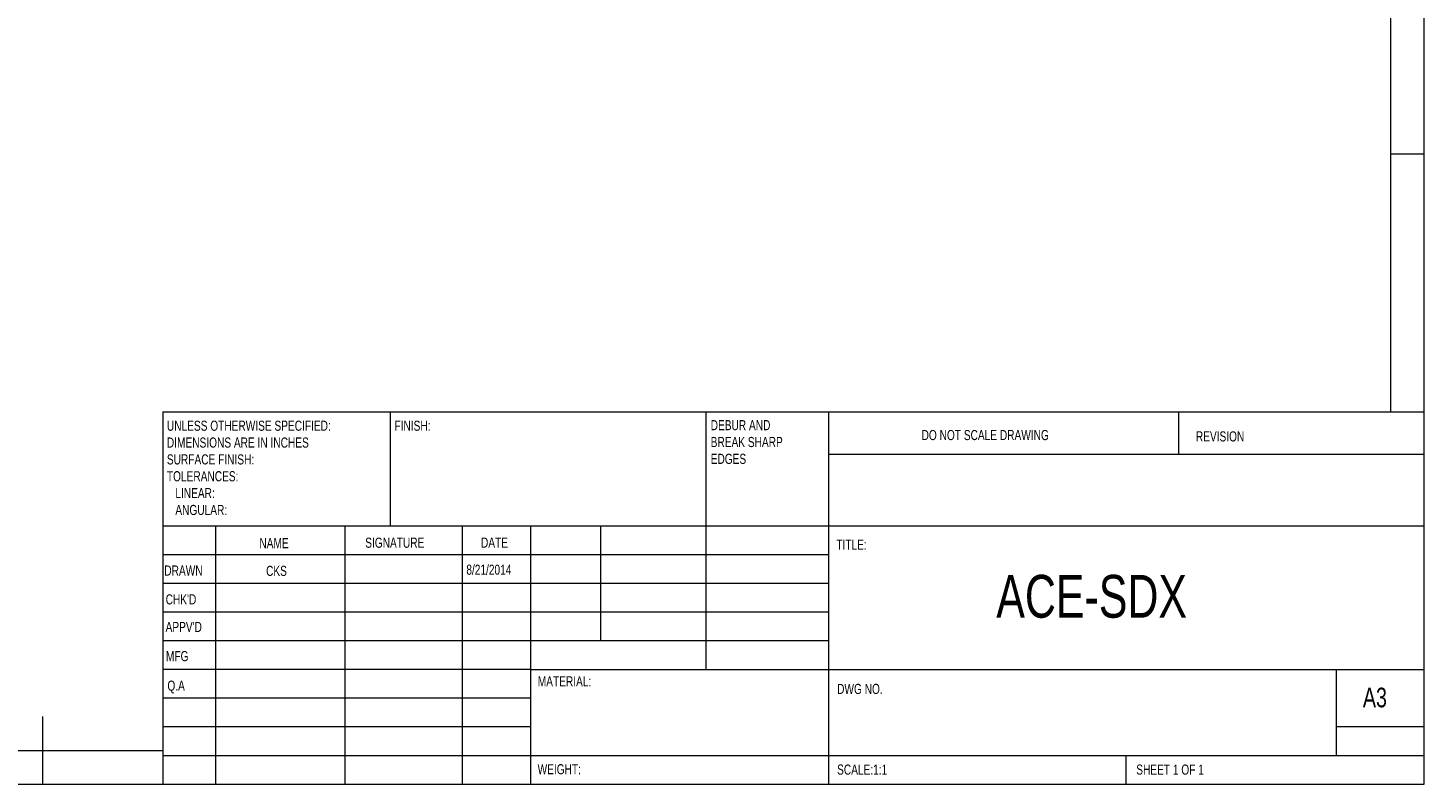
# Model space of a CAD drawing. Header units: inches. Extents: x 0.2 to 16.3, y 0.2 to 11.5.
# Tile 6 of 16: x 8.2 to 16.3, y 0.2 to 4.6. Entities that reach past the tile are written whole.
import ezdxf

# ---------------------------------------------------------------- set-up
doc = ezdxf.new("R2010")
doc.units = ezdxf.units.IN
doc.header["$MEASUREMENT"] = 0
doc.styles.add('SLDTEXTSTYLE0', font='TXT', dxfattribs={"width": 0.75})

# ---------------------------------------------------------------- blocks, each defined once
blk = doc.blocks.new('SW_NOTE_0')
at = {"color": 0, "linetype": 'Continuous', "lineweight": 0, "attachment_point": 1, "style": 'SLDTEXTSTYLE0'}
for s, insert, char_height in [('DEBUR AND ', (0, 0.0761), 0.05906), ('BREAK SHARP ', (0, -0.0223), 0.059055), ('EDGES', (0, -0.1207), 0.05906)]:
    blk.add_mtext(s, dxfattribs=dict(at, insert=insert, char_height=char_height))
blk = doc.blocks.new('SW_NOTE_1')
at = {"color": 0, "linetype": 'Continuous', "lineweight": 0, "attachment_point": 1, "style": 'SLDTEXTSTYLE0'}
for s, insert, char_height in [('UNLESS OTHERWISE SPECIFIED:', (0, 0.0761), 0.059055), ('DIMENSIONS ARE IN INCHES', (0, -0.0223), 0.059055), ('SURFACE FINISH:', (0, -0.1207), 0.059055), ('TOLERANCES:', (0, -0.2191), 0.059055), ('   LINEAR:', (0, -0.3176), 0.05906), ('   ANGULAR:', (0, -0.416), 0.059055)]:
    blk.add_mtext(s, dxfattribs=dict(at, insert=insert, char_height=char_height))

msp = doc.modelspace()

# ---------------------------------------------------------------- linework, layer by layer
at = {"color": 7, "linetype": 'Continuous', "lineweight": 0}
for p, q in [((16.3386, 0.1969), (16.3386, 11.4961)), ((16.1417, 11.2992), (16.1417, 2.372)), ((16.1417, 3.878), (16.3386, 3.878)), ((8.9685, 2.372), (16.3386, 2.372)), ((8.9685, 2.372), (8.9685, 0.1969)), ((10.2992, 1.7028), (10.2992, 2.372)), ((12.1417, 2.372), (12.1417, 0.8661)), ((12.8583, 2.372), (12.8583, 0.1969)), ((14.9055, 2.1211), (14.9055, 2.372)), ((16.3386, 2.1211), (12.8583, 2.1211)), ((16.3386, 1.7028), (8.9685, 1.7028)), ((9.2756, 1.7028), (9.2756, 0.1969)), ((10.0311, 1.7028), (10.0311, 0.1969)), ((10.7165, 1.7028), (10.7165, 0.1969)), ((11.1181, 0.1969), (11.1181, 1.7028)), ((11.5276, 1.0335), (11.5276, 1.7028)), ((12.8583, 1.5354), (8.9685, 1.5354)), ((12.8583, 1.3681), (8.9685, 1.3681)), ((12.8583, 1.2008), (8.9685, 1.2008)), ((12.8583, 1.0335), (8.9685, 1.0335)), ((11.1181, 0.8661), (8.9685, 0.8661)), ((11.1181, 0.8661), (16.3386, 0.8661)), ((15.8268, 0.3642), (15.8268, 0.8661)), ((11.1181, 0.6988), (8.9685, 0.6988)), ((8.2677, 0.1969), (8.2677, 0.5906)), ((11.1181, 0.5315), (8.9685, 0.5315)), ((16.3386, 0.5315), (15.8268, 0.5315)), ((0.3937, 0.3937), (8.9685, 0.3937)), ((8.9685, 0.3642), (16.3386, 0.3642)), ((14.5984, 0.1969), (14.5984, 0.3642)), ((0.1969, 0.1969), (16.3386, 0.1969))]:
    msp.add_line(p, q, dxfattribs=at)

# ---------------------------------------------------------------- block references
for name, p in [('SW_NOTE_1', (8.9919, 2.2436)), ('SW_NOTE_0', (12.1697, 2.2468))]:
    msp.add_blockref(name, p, dxfattribs=at)

# ---------------------------------------------------------------- texts
at = {"color": 7, "linetype": 'Continuous', "lineweight": 0, "attachment_point": 1, "style": 'SLDTEXTSTYLE0'}
for s, insert, char_height in [('FINISH:', (10.3217, 2.3197), 0.05906), ('DO NOT SCALE DRAWING', (13.4022, 2.2651), 0.059055), ('REVISION', (15.005, 2.2573), 0.05906), ('NAME', (9.5324, 1.6339), 0.05906), ('SIGNATURE', (10.1509, 1.6363), 0.05906), ('DATE', (10.8274, 1.6369), 0.05906), ('TITLE:', (12.9038, 1.6251), 0.05906), ('DRAWN', (8.9769, 1.4736), 0.05906), ('CKS', (9.5715, 1.4718), 0.059), ('8/21/2014', (10.7417, 1.4787), 0.059), ('ACE-SDX', (13.8387, 1.4187), 0.25), ("CHK'D", (8.9847, 1.3053), 0.05906), ("APPV'D", (8.9843, 1.1443), 0.05906), ('MFG', (8.9864, 0.9738), 0.05906), ('MATERIAL:', (11.1593, 0.8262), 0.05906), ('Q.A', (8.9948, 0.8012), 0.05906), ('DWG NO.', (12.9084, 0.7822), 0.05906), ('A3', (15.9811, 0.7599), 0.11458), ('WEIGHT: ', (11.1582, 0.313), 0.059), ('SCALE:1:1', (12.9084, 0.311), 0.05906), ('SHEET 1 OF 1', (14.6566, 0.311), 0.059055)]:
    msp.add_mtext(s, dxfattribs=dict(at, insert=insert, char_height=char_height))

doc.saveas('drawing.dxf')
